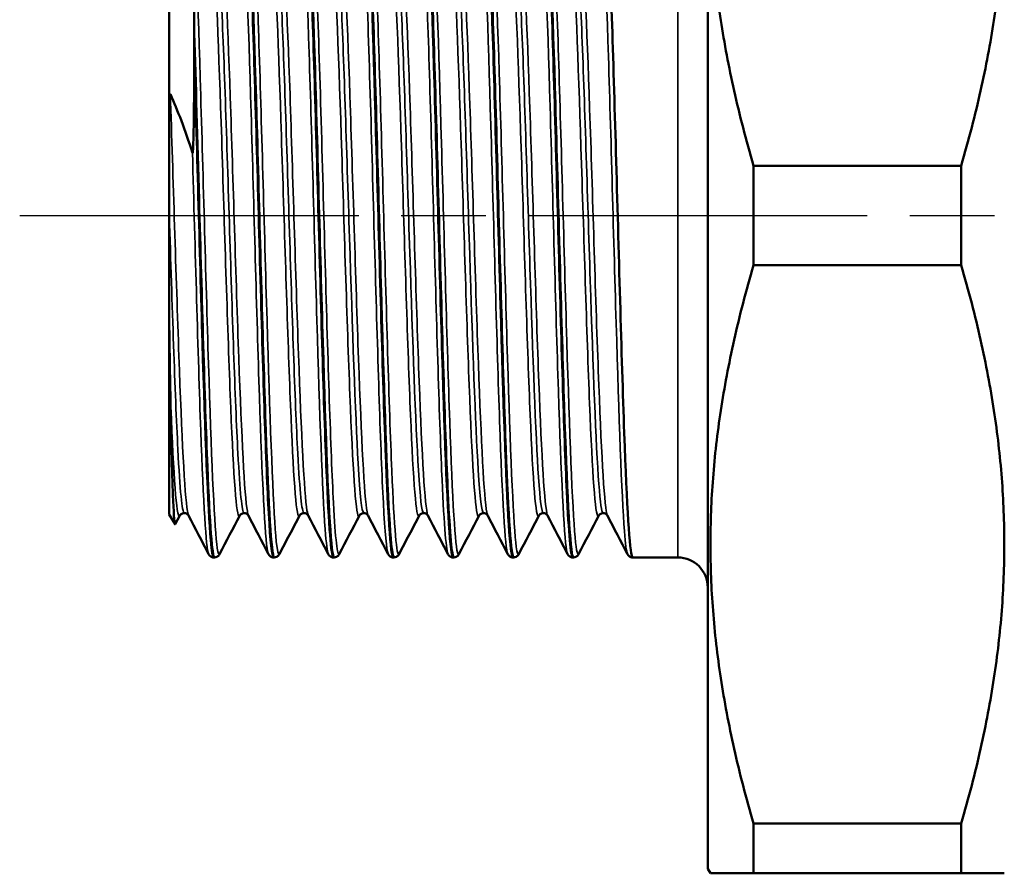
# Model space of a CAD drawing. Header units: millimetres. Extents: x 0 to 698, y -69 to 297.
# Tile 4 of 17: x 56 to 73, y 121 to 136. Entities that reach past the tile are written whole.
import ezdxf

# ---------------------------------------------------------------- set-up
doc = ezdxf.new("R2010")
doc.units = ezdxf.units.MM
doc.linetypes.add('CHAIN', pattern=[0.7087, 0.4724, -0.0591, 0.1181, -0.0591])
for name, color, linetype, lineweight in [('Видимые тонкие (ГОСТ)', 7, 'Continuous', 35), ('Видимый контур (ГОСТ)', 7, 'Continuous', 50), ('Осевая линия (ГОСТ)', 7, 'Continuous', 25)]:
    doc.layers.add(name, color=color, linetype=linetype, lineweight=lineweight)

msp = doc.modelspace()

# ---------------------------------------------------------------- linework, layer by layer
at = {"layer": 'Видимые тонкие (ГОСТ)'}
msp.add_line((67.215, 126.745), (67.215, 138.185), dxfattribs=at)
for points, knots in [([(59.873, 138.118), (59.894, 138.159), (59.915, 138.059), (59.936, 137.814), (59.982, 137.268), (60.028, 136.011), (60.074, 134.471), (60.121, 132.932), (60.167, 131.138), (60.213, 129.701), (60.259, 128.265), (60.305, 127.211), (60.351, 126.898), (60.359, 126.849), (60.366, 126.818), (60.373, 126.806)], [7.800109, 7.800109, 7.800109, 7.800109, 8.191848, 8.191848, 8.191848, 9.063092, 9.063092, 9.063092, 9.933946, 9.933946, 9.933946, 10.804418, 10.804418, 10.804418, 10.941701, 10.941701, 10.941701, 10.941701]), ([(60.057, 138.125), (60.062, 138.116), (60.067, 138.1), (60.072, 138.075), (60.118, 137.836), (60.164, 136.847), (60.21, 135.446), (60.256, 134.05), (60.303, 132.271), (60.349, 130.71), (60.395, 129.15), (60.441, 127.838), (60.487, 127.217), (60.51, 126.901), (60.534, 126.767), (60.557, 126.812)], [14.19104, 14.19104, 14.19104, 14.19104, 14.282484, 14.282484, 14.282484, 15.154264, 15.154264, 15.154264, 16.022625, 16.022625, 16.022625, 16.890664, 16.890664, 16.890664, 17.332633, 17.332633, 17.332633, 17.332633]), ([(60.873, 138.122), (60.884, 138.144), (60.894, 138.129), (60.905, 138.074), (60.951, 137.836), (60.998, 136.847), (61.044, 135.445), (61.09, 134.049), (61.136, 132.269), (61.182, 130.709), (61.228, 129.149), (61.274, 127.837), (61.32, 127.216), (61.338, 126.978), (61.356, 126.843), (61.373, 126.811)], [14.083294, 14.083294, 14.083294, 14.083294, 14.282661, 14.282661, 14.282661, 15.154467, 15.154467, 15.154467, 16.022828, 16.022828, 16.022828, 16.890867, 16.890867, 16.890867, 17.224887, 17.224887, 17.224887, 17.224887]), ([(61.057, 138.125), (61.097, 138.042), (61.137, 137.416), (61.177, 136.39), (61.225, 135.153), (61.273, 133.356), (61.321, 131.659), (61.367, 130.034), (61.413, 128.531), (61.459, 127.66), (61.492, 127.044), (61.525, 126.752), (61.557, 126.81)], [20.474225, 20.474225, 20.474225, 20.474225, 21.226326, 21.226326, 21.226326, 22.1338, 22.1338, 22.1338, 23.002449, 23.002449, 23.002449, 23.615818, 23.615818, 23.615818, 23.615818]), ([(61.873, 138.126), (61.919, 138.213), (61.965, 137.563), (62.01, 136.39), (62.058, 135.152), (62.106, 133.355), (62.155, 131.658), (62.201, 130.034), (62.247, 128.533), (62.293, 127.661), (62.32, 127.153), (62.346, 126.865), (62.373, 126.812)], [20.366479, 20.366479, 20.366479, 20.366479, 21.226528, 21.226528, 21.226528, 22.133995, 22.133995, 22.133995, 23.001852, 23.001852, 23.001852, 23.508072, 23.508072, 23.508072, 23.508072]), ([(62.057, 138.121), (62.09, 138.052), (62.123, 137.62), (62.156, 136.881), (62.203, 135.846), (62.249, 134.227), (62.295, 132.578), (62.342, 130.93), (62.388, 129.282), (62.434, 128.197), (62.475, 127.236), (62.516, 126.732), (62.557, 126.805)], [26.75741, 26.75741, 26.75741, 26.75741, 27.381395, 27.381395, 27.381395, 28.25439, 28.25439, 28.25439, 29.126539, 29.126539, 29.126539, 29.899003, 29.899003, 29.899003, 29.899003]), ([(62.873, 138.124), (62.912, 138.191), (62.951, 137.749), (62.99, 136.883), (63.036, 135.849), (63.082, 134.231), (63.129, 132.581), (63.175, 130.933), (63.221, 129.285), (63.267, 128.199), (63.303, 127.371), (63.338, 126.882), (63.373, 126.808)], [26.649665, 26.649665, 26.649665, 26.649665, 27.380801, 27.380801, 27.380801, 28.253797, 28.253797, 28.253797, 29.125946, 29.125946, 29.125946, 29.791257, 29.791257, 29.791257, 29.791257]), ([(63.057, 138.118), (63.08, 138.074), (63.103, 137.856), (63.126, 137.47), (63.172, 136.699), (63.218, 135.271), (63.264, 133.668), (63.311, 132.067), (63.357, 130.32), (63.403, 129.019), (63.448, 127.718), (63.494, 126.886), (63.54, 126.803), (63.546, 126.792), (63.552, 126.793), (63.557, 126.805)], [33.040596, 33.040596, 33.040596, 33.040596, 33.475805, 33.475805, 33.475805, 34.343604, 34.343604, 34.343604, 35.210797, 35.210797, 35.210797, 36.077417, 36.077417, 36.077417, 36.182188, 36.182188, 36.182188, 36.182188]), ([(63.873, 138.119), (63.902, 138.171), (63.931, 137.952), (63.96, 137.471), (64.006, 136.702), (64.052, 135.274), (64.098, 133.672), (64.144, 132.07), (64.19, 130.324), (64.236, 129.022), (64.282, 127.724), (64.327, 126.892), (64.373, 126.803)], [32.93285, 32.93285, 32.93285, 32.93285, 33.475214, 33.475214, 33.475214, 34.343013, 34.343013, 34.343013, 35.210207, 35.210207, 35.210207, 36.074443, 36.074443, 36.074443, 36.074443]), ([(64.057, 138.12), (64.071, 138.095), (64.085, 138.005), (64.099, 137.847), (64.146, 137.33), (64.192, 136.096), (64.238, 134.567), (64.284, 133.04), (64.33, 131.246), (64.377, 129.795), (64.423, 128.347), (64.469, 127.267), (64.515, 126.922), (64.529, 126.816), (64.543, 126.78), (64.557, 126.809)], [39.323781, 39.323781, 39.323781, 39.323781, 39.589405, 39.589405, 39.589405, 40.460938, 40.460938, 40.460938, 41.330934, 41.330934, 41.330934, 42.199533, 42.199533, 42.199533, 42.465374, 42.465374, 42.465374, 42.465374]), ([(64.873, 138.118), (64.893, 138.157), (64.913, 138.069), (64.933, 137.848), (64.979, 137.332), (65.025, 136.099), (65.071, 134.569), (65.117, 133.043), (65.164, 131.249), (65.21, 129.798), (65.256, 128.349), (65.302, 127.269), (65.348, 126.923), (65.356, 126.86), (65.365, 126.821), (65.373, 126.806)], [39.216035, 39.216035, 39.216035, 39.216035, 39.588856, 39.588856, 39.588856, 40.46039, 40.46039, 40.46039, 41.330387, 41.330387, 41.330387, 42.198986, 42.198986, 42.198986, 42.357628, 42.357628, 42.357628, 42.357628]), ([(65.057, 138.125), (65.063, 138.115), (65.068, 138.094), (65.074, 138.061), (65.12, 137.798), (65.166, 136.792), (65.212, 135.385), (65.258, 133.981), (65.304, 132.204), (65.35, 130.653), (65.397, 129.09), (65.443, 127.785), (65.489, 127.185), (65.512, 126.891), (65.534, 126.768), (65.557, 126.812)], [45.606966, 45.606966, 45.606966, 45.606966, 45.713951, 45.713951, 45.713951, 46.58281, 46.58281, 46.58281, 47.449225, 47.449225, 47.449225, 48.321873, 48.321873, 48.321873, 48.748559, 48.748559, 48.748559, 48.748559]), ([(65.873, 138.122), (65.885, 138.145), (65.896, 138.126), (65.907, 138.062), (65.953, 137.799), (66, 136.794), (66.046, 135.387), (66.092, 133.984), (66.138, 132.207), (66.184, 130.655), (66.23, 129.092), (66.276, 127.787), (66.322, 127.186), (66.339, 126.965), (66.356, 126.841), (66.373, 126.811)], [45.499221, 45.499221, 45.499221, 45.499221, 45.713478, 45.713478, 45.713478, 46.582338, 46.582338, 46.582338, 47.448754, 47.448754, 47.448754, 48.321406, 48.321406, 48.321406, 48.640813, 48.640813, 48.640813, 48.640813]), ([(59.102, 137.814), (59.149, 137.269), (59.195, 136.012), (59.241, 134.472), (59.287, 132.933), (59.333, 131.139), (59.38, 129.702), (59.426, 128.265), (59.472, 127.211), (59.518, 126.899), (59.531, 126.811), (59.544, 126.782), (59.557, 126.809)], [8.19167, 8.19167, 8.19167, 8.19167, 9.062915, 9.062915, 9.062915, 9.933768, 9.933768, 9.933768, 10.80424, 10.80424, 10.80424, 11.049447, 11.049447, 11.049447, 11.049447]), ([(59.392, 137.477), (59.41, 137.443), (59.429, 137.306), (59.448, 137.066), (59.496, 136.459), (59.543, 135.201), (59.591, 133.746), (59.638, 132.291), (59.686, 130.669), (59.734, 129.462), (59.781, 128.256), (59.829, 127.49), (59.876, 127.438), (59.881, 127.433), (59.887, 127.436), (59.892, 127.446)], [7.914698, 7.914698, 7.914698, 7.914698, 8.269511, 8.269511, 8.269511, 9.167217, 9.167217, 9.167217, 10.06451, 10.06451, 10.06451, 10.961398, 10.961398, 10.961398, 11.05629, 11.05629, 11.05629, 11.05629]), ([(59.465, 137.439), (59.502, 137.433), (59.539, 137.025), (59.576, 136.284), (59.624, 135.326), (59.672, 133.83), (59.719, 132.337), (59.767, 130.845), (59.815, 129.387), (59.862, 128.489), (59.897, 127.844), (59.931, 127.497), (59.965, 127.491)], [7.853982, 7.853982, 7.853982, 7.853982, 8.55052, 8.55052, 8.55052, 9.450366, 9.450366, 9.450366, 10.349799, 10.349799, 10.349799, 10.995574, 10.995574, 10.995574, 10.995574]), ([(59.539, 137.478), (59.556, 137.513), (59.574, 137.46), (59.591, 137.313), (59.639, 136.913), (59.687, 135.825), (59.734, 134.441), (59.782, 133.058), (59.829, 131.407), (59.877, 130.082), (59.925, 128.758), (59.972, 127.787), (60.02, 127.517), (60.026, 127.481), (60.033, 127.458), (60.039, 127.447)], [7.793266, 7.793266, 7.793266, 7.793266, 8.12314, 8.12314, 8.12314, 9.020914, 9.020914, 9.020914, 9.918273, 9.918273, 9.918273, 10.815227, 10.815227, 10.815227, 10.934858, 10.934858, 10.934858, 10.934858]), ([(60.392, 137.477), (60.41, 137.444), (60.428, 137.312), (60.447, 137.081), (60.494, 136.486), (60.542, 135.243), (60.589, 133.796), (60.637, 132.35), (60.684, 130.73), (60.732, 129.515), (60.779, 128.301), (60.827, 127.516), (60.874, 127.442), (60.88, 127.433), (60.886, 127.434), (60.892, 127.446)], [14.197883, 14.197883, 14.197883, 14.197883, 14.545099, 14.545099, 14.545099, 15.440108, 15.440108, 15.440108, 16.33477, 16.33477, 16.33477, 17.229092, 17.229092, 17.229092, 17.339476, 17.339476, 17.339476, 17.339476]), ([(60.465, 137.44), (60.503, 137.433), (60.54, 137.016), (60.577, 136.26), (60.625, 135.296), (60.672, 133.802), (60.72, 132.314), (60.768, 130.826), (60.815, 129.376), (60.863, 128.482), (60.897, 127.841), (60.931, 127.497), (60.965, 127.491)], [14.137167, 14.137167, 14.137167, 14.137167, 14.841109, 14.841109, 14.841109, 15.738266, 15.738266, 15.738266, 16.635076, 16.635076, 16.635076, 17.27876, 17.27876, 17.27876, 17.27876]), ([(60.539, 137.478), (60.556, 137.513), (60.573, 137.463), (60.59, 137.322), (60.638, 136.934), (60.685, 135.86), (60.733, 134.486), (60.78, 133.112), (60.828, 131.467), (60.875, 130.137), (60.923, 128.808), (60.97, 127.822), (61.017, 127.531), (61.025, 127.487), (61.032, 127.459), (61.039, 127.447)], [14.076451, 14.076451, 14.076451, 14.076451, 14.399174, 14.399174, 14.399174, 15.294394, 15.294394, 15.294394, 16.189112, 16.189112, 16.189112, 17.083489, 17.083489, 17.083489, 17.218043, 17.218043, 17.218043, 17.218043]), ([(61.392, 137.478), (61.409, 137.447), (61.426, 137.332), (61.443, 137.13), (61.492, 136.553), (61.54, 135.282), (61.589, 133.793), (61.637, 132.328), (61.685, 130.686), (61.734, 129.466), (61.782, 128.248), (61.83, 127.478), (61.878, 127.437), (61.882, 127.433), (61.887, 127.436), (61.892, 127.446)], [20.481068, 20.481068, 20.481068, 20.481068, 20.803179, 20.803179, 20.803179, 21.723876, 21.723876, 21.723876, 22.629959, 22.629959, 22.629959, 23.534891, 23.534891, 23.534891, 23.622661, 23.622661, 23.622661, 23.622661]), ([(61.465, 137.439), (61.504, 137.431), (61.543, 136.973), (61.583, 136.149), (61.631, 135.134), (61.679, 133.59), (61.727, 132.085), (61.776, 130.582), (61.824, 129.152), (61.872, 128.318), (61.903, 127.779), (61.934, 127.497), (61.965, 127.493)], [20.420352, 20.420352, 20.420352, 20.420352, 21.157988, 21.157988, 21.157988, 22.067597, 22.067597, 22.067597, 22.97553, 22.97553, 22.97553, 23.561945, 23.561945, 23.561945, 23.561945]), ([(61.539, 137.478), (61.555, 137.511), (61.571, 137.471), (61.586, 137.353), (61.635, 136.988), (61.685, 135.885), (61.734, 134.461), (61.782, 133.066), (61.83, 131.397), (61.878, 130.062), (61.926, 128.729), (61.974, 127.759), (62.022, 127.506), (62.028, 127.476), (62.033, 127.456), (62.039, 127.446)], [20.359636, 20.359636, 20.359636, 20.359636, 20.657779, 20.657779, 20.657779, 21.58302, 21.58302, 21.58302, 22.489285, 22.489285, 22.489285, 23.394393, 23.394393, 23.394393, 23.501229, 23.501229, 23.501229, 23.501229]), ([(62.392, 137.477), (62.412, 137.44), (62.432, 137.286), (62.452, 137.014), (62.5, 136.371), (62.547, 135.083), (62.595, 133.614), (62.643, 132.147), (62.691, 130.531), (62.738, 129.349), (62.786, 128.167), (62.834, 127.442), (62.881, 127.436), (62.885, 127.435), (62.888, 127.438), (62.892, 127.445)], [26.764254, 26.764254, 26.764254, 26.764254, 27.143933, 27.143933, 27.143933, 28.043723, 28.043723, 28.043723, 28.942605, 28.942605, 28.942605, 29.840616, 29.840616, 29.840616, 29.905846, 29.905846, 29.905846, 29.905846]), ([(62.465, 137.442), (62.507, 137.436), (62.55, 136.893), (62.592, 135.95), (62.64, 134.881), (62.687, 133.322), (62.735, 131.838), (62.783, 130.355), (62.831, 128.977), (62.879, 128.204), (62.908, 127.737), (62.936, 127.496), (62.965, 127.494)], [26.703538, 26.703538, 26.703538, 26.703538, 27.498905, 27.498905, 27.498905, 28.400608, 28.400608, 28.400608, 29.301412, 29.301412, 29.301412, 29.84513, 29.84513, 29.84513, 29.84513]), ([(62.539, 137.477), (62.558, 137.515), (62.577, 137.448), (62.596, 137.269), (62.644, 136.822), (62.692, 135.691), (62.74, 134.285), (62.787, 132.88), (62.835, 131.229), (62.883, 129.928), (62.93, 128.628), (62.978, 127.704), (63.026, 127.488), (63.03, 127.468), (63.034, 127.454), (63.039, 127.446)], [26.642821, 26.642821, 26.642821, 26.642821, 27.004076, 27.004076, 27.004076, 27.904011, 27.904011, 27.904011, 28.803031, 28.803031, 28.803031, 29.701175, 29.701175, 29.701175, 29.784414, 29.784414, 29.784414, 29.784414]), ([(63.392, 137.477), (63.412, 137.44), (63.432, 137.288), (63.452, 137.019), (63.499, 136.383), (63.546, 135.11), (63.594, 133.653), (63.641, 132.198), (63.689, 130.589), (63.736, 129.401), (63.783, 128.214), (63.831, 127.471), (63.878, 127.437), (63.883, 127.434), (63.887, 127.437), (63.892, 127.446)], [33.047439, 33.047439, 33.047439, 33.047439, 33.424723, 33.424723, 33.424723, 34.318953, 34.318953, 34.318953, 35.212538, 35.212538, 35.212538, 36.105515, 36.105515, 36.105515, 36.189032, 36.189032, 36.189032, 36.189032]), ([(63.465, 137.442), (63.508, 137.437), (63.551, 136.876), (63.594, 135.91), (63.641, 134.836), (63.689, 133.284), (63.736, 131.809), (63.784, 130.336), (63.831, 128.971), (63.879, 128.203), (63.908, 127.737), (63.936, 127.497), (63.965, 127.495)], [32.986723, 32.986723, 32.986723, 32.986723, 33.793313, 33.793313, 33.793313, 34.689534, 34.689534, 34.689534, 35.585123, 35.585123, 35.585123, 36.128316, 36.128316, 36.128316, 36.128316]), ([(63.539, 137.477), (63.558, 137.515), (63.577, 137.449), (63.596, 137.271), (63.644, 136.829), (63.691, 135.712), (63.738, 134.318), (63.786, 132.926), (63.833, 131.285), (63.881, 129.982), (63.928, 128.68), (63.975, 127.742), (64.023, 127.501), (64.028, 127.474), (64.034, 127.456), (64.039, 127.446)], [32.926007, 32.926007, 32.926007, 32.926007, 33.285754, 33.285754, 33.285754, 34.180087, 34.180087, 34.180087, 35.07377, 35.07377, 35.07377, 35.966839, 35.966839, 35.966839, 36.067599, 36.067599, 36.067599, 36.067599]), ([(64.392, 137.477), (64.412, 137.439), (64.432, 137.281), (64.453, 137.002), (64.5, 136.353), (64.548, 135.063), (64.596, 133.597), (64.643, 132.133), (64.691, 130.523), (64.738, 129.345), (64.786, 128.168), (64.833, 127.446), (64.881, 127.436), (64.884, 127.435), (64.888, 127.438), (64.892, 127.445)], [39.330624, 39.330624, 39.330624, 39.330624, 39.715909, 39.715909, 39.715909, 40.613709, 40.613709, 40.613709, 41.509903, 41.509903, 41.509903, 42.40464, 42.40464, 42.40464, 42.472217, 42.472217, 42.472217, 42.472217]), ([(64.465, 137.443), (64.51, 137.439), (64.555, 136.813), (64.6, 135.756), (64.648, 134.636), (64.696, 133.056), (64.743, 131.587), (64.791, 130.121), (64.839, 128.795), (64.886, 128.086), (64.913, 127.694), (64.939, 127.495), (64.965, 127.494)], [39.269908, 39.269908, 39.269908, 39.269908, 40.118552, 40.118552, 40.118552, 41.017882, 41.017882, 41.017882, 41.915666, 41.915666, 41.915666, 42.411501, 42.411501, 42.411501, 42.411501]), ([(64.539, 137.477), (64.558, 137.516), (64.578, 137.445), (64.598, 137.256), (64.645, 136.799), (64.693, 135.663), (64.741, 134.256), (64.788, 132.852), (64.836, 131.207), (64.883, 129.912), (64.931, 128.62), (64.978, 127.702), (65.026, 127.487), (65.03, 127.467), (65.034, 127.454), (65.039, 127.446)], [39.209192, 39.209192, 39.209192, 39.209192, 39.578512, 39.578512, 39.578512, 40.476572, 40.476572, 40.476572, 41.373001, 41.373001, 41.373001, 42.267951, 42.267951, 42.267951, 42.350785, 42.350785, 42.350785, 42.350785]), ([(65.392, 137.477), (65.412, 137.439), (65.433, 137.278), (65.453, 136.997), (65.501, 136.346), (65.548, 135.061), (65.596, 133.601), (65.644, 132.124), (65.692, 130.499), (65.74, 129.317), (65.787, 128.145), (65.835, 127.433), (65.882, 127.436), (65.885, 127.436), (65.888, 127.439), (65.892, 127.445)], [45.61381, 45.61381, 45.61381, 45.61381, 46.001657, 46.001657, 46.001657, 46.896047, 46.896047, 46.896047, 47.800141, 47.800141, 47.800141, 48.696697, 48.696697, 48.696697, 48.755402, 48.755402, 48.755402, 48.755402]), ([(65.465, 137.443), (65.513, 137.443), (65.56, 136.737), (65.608, 135.577), (65.655, 134.417), (65.703, 132.828), (65.75, 131.378), (65.798, 129.917), (65.846, 128.628), (65.894, 127.978), (65.918, 127.656), (65.941, 127.494), (65.965, 127.494)], [45.553093, 45.553093, 45.553093, 45.553093, 46.448558, 46.448558, 46.448558, 47.343937, 47.343937, 47.343937, 48.246265, 48.246265, 48.246265, 48.694686, 48.694686, 48.694686, 48.694686]), ([(65.539, 137.477), (65.559, 137.516), (65.579, 137.442), (65.598, 137.248), (65.646, 136.785), (65.693, 135.649), (65.741, 134.247), (65.789, 132.827), (65.837, 131.164), (65.885, 129.865), (65.933, 128.577), (65.98, 127.673), (66.028, 127.478), (66.032, 127.463), (66.035, 127.452), (66.039, 127.445)], [45.492377, 45.492377, 45.492377, 45.492377, 45.866952, 45.866952, 45.866952, 46.761753, 46.761753, 46.761753, 47.667181, 47.667181, 47.667181, 48.564691, 48.564691, 48.564691, 48.63397, 48.63397, 48.63397, 48.63397]), ([(58.733, 134.49), (58.78, 133.108), (58.828, 131.45), (58.876, 130.115), (58.924, 128.781), (58.971, 127.798), (59.019, 127.521), (59.026, 127.483), (59.032, 127.458), (59.039, 127.447)], [2.727235, 2.727235, 2.727235, 2.727235, 3.627703, 3.627703, 3.627703, 4.527698, 4.527698, 4.527698, 4.651673, 4.651673, 4.651673, 4.651673]), ([(59.102, 133.513), (59.149, 131.89), (59.195, 130.141), (59.241, 128.865), (59.285, 127.655), (59.329, 126.892), (59.373, 126.804)], [2.95569, 2.95569, 2.95569, 2.95569, 3.829462, 3.829462, 3.829462, 4.658516, 4.658516, 4.658516, 4.658516]), ([(58.715, 132.462), (58.763, 130.964), (58.811, 129.482), (58.859, 128.555), (58.894, 127.869), (58.93, 127.497), (58.965, 127.491)], [3.142234, 3.142234, 3.142234, 3.142234, 4.04476, 4.04476, 4.04476, 4.712389, 4.712389, 4.712389, 4.712389]), ([(58.733, 129.49), (58.78, 128.274), (58.828, 127.497), (58.876, 127.439), (58.881, 127.433), (58.886, 127.435), (58.892, 127.446)], [3.7744401, 3.7744401, 3.7744401, 3.7744401, 4.6743588, 4.6743588, 4.6743588, 4.7731051, 4.7731051, 4.7731051, 4.7731051])]:
    msp.add_open_spline(points, degree=3, knots=knots, dxfattribs=at)
at = {"layer": 'Видимый контур (ГОСТ)'}
for p, q in [((67.715, 143.388), (67.715, 121.542)), ((58.715, 137.464), (58.715, 134.265)), ((59.131, 135.163), (59.131, 135.513)), ((58.715, 132.462), (58.715, 134.265)), ((68.481, 131.634), (68.481, 133.296)), ((68.481, 133.296), (71.949, 133.296)), ((71.949, 133.296), (71.949, 131.634)), ((58.715, 130.658), (58.715, 132.462)), ((68.481, 131.634), (71.949, 131.634)), ((58.715, 130.658), (58.715, 127.465)), ((58.715, 127.465), (58.811, 127.3)), ((58.892, 127.445), (58.816, 127.3)), ((59.471, 126.745), (59.46, 126.745)), ((60.471, 126.745), (60.46, 126.745)), ((61.471, 126.745), (61.46, 126.745)), ((62.471, 126.745), (62.46, 126.745)), ((63.471, 126.745), (63.46, 126.745)), ((64.471, 126.745), (64.46, 126.745)), ((65.471, 126.745), (65.46, 126.745)), ((67.215, 126.745), (66.46, 126.745)), ((68.481, 121.465), (68.481, 122.296)), ((68.481, 122.296), (71.949, 122.296)), ((71.949, 122.296), (71.949, 121.465)), ((67.715, 121.542), (67.76, 121.465)), ((68.481, 121.465), (67.76, 121.465)), ((68.481, 121.465), (71.949, 121.465)), ((72.671, 121.465), (71.949, 121.465))]:
    msp.add_line(p, q, dxfattribs=at)
msp.add_arc((67.215, 126.245), 0.5, 0, 90, dxfattribs=at)
for points in [[(68.481, 142.634), (67.112, 137.965), (68.481, 133.296)], [(71.949, 133.296), (73.319, 137.965), (71.949, 142.634)], [(68.481, 131.634), (67.112, 126.965), (68.481, 122.296)], [(71.949, 122.296), (73.319, 126.965), (71.949, 131.634)]]:
    msp.add_rational_spline(points, [1.00000128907, 1.11363779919, 1.00000128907], degree=2, dxfattribs=at)
for points, knots in [([(59.959, 138.185), (59.961, 138.185), (59.962, 138.184), (59.963, 138.183), (60.009, 138.147), (60.055, 137.349), (60.101, 136.059), (60.148, 134.771), (60.194, 133.015), (60.24, 131.387), (60.286, 129.761), (60.332, 128.292), (60.378, 127.48), (60.405, 127.001), (60.432, 126.755), (60.46, 126.753)], [7.852312, 7.852312, 7.852312, 7.852312, 7.875776, 7.875776, 7.875776, 8.745238, 8.745238, 8.745238, 9.614308, 9.614308, 9.614308, 10.482995, 10.482995, 10.482995, 10.995574, 10.995574, 10.995574, 10.995574]), ([(60.471, 126.746), (60.467, 126.745), (60.462, 126.751), (60.458, 126.763), (60.412, 126.896), (60.366, 127.782), (60.32, 129.121), (60.274, 130.458), (60.228, 132.225), (60.183, 133.826), (60.136, 135.446), (60.09, 136.867), (60.043, 137.601), (60.019, 137.983), (59.995, 138.176), (59.971, 138.176)], [-17.28043, -17.28043, -17.28043, -17.28043, -17.198129, -17.198129, -17.198129, -16.332333, -16.332333, -16.332333, -15.467701, -15.467701, -15.467701, -14.592855, -14.592855, -14.592855, -14.137167, -14.137167, -14.137167, -14.137167]), ([(60.959, 138.181), (60.996, 138.177), (61.032, 137.724), (61.068, 136.899), (61.114, 135.855), (61.16, 134.233), (61.206, 132.582), (61.252, 130.93), (61.298, 129.278), (61.344, 128.183), (61.383, 127.267), (61.421, 126.754), (61.46, 126.747)], [14.135497, 14.135497, 14.135497, 14.135497, 14.820982, 14.820982, 14.820982, 15.687549, 15.687549, 15.687549, 16.553793, 16.553793, 16.553793, 17.27876, 17.27876, 17.27876, 17.27876]), ([(61.471, 126.75), (61.459, 126.747), (61.446, 126.796), (61.434, 126.899), (61.386, 127.297), (61.338, 128.496), (61.29, 130.06), (61.243, 131.575), (61.197, 133.401), (61.151, 134.911), (61.104, 136.416), (61.058, 137.579), (61.011, 137.999), (60.998, 138.122), (60.984, 138.181), (60.971, 138.179)], [-23.563615, -23.563615, -23.563615, -23.563615, -23.329149, -23.329149, -23.329149, -22.424998, -22.424998, -22.424998, -21.549329, -21.549329, -21.549329, -20.675661, -20.675661, -20.675661, -20.420352, -20.420352, -20.420352, -20.420352]), ([(61.959, 138.177), (61.984, 138.177), (62.008, 137.981), (62.033, 137.59), (62.079, 136.858), (62.125, 135.458), (62.17, 133.859), (62.218, 132.211), (62.265, 130.384), (62.312, 129.026), (62.359, 127.691), (62.405, 126.834), (62.452, 126.752), (62.454, 126.747), (62.457, 126.745), (62.46, 126.745)], [20.418682, 20.418682, 20.418682, 20.418682, 20.880448, 20.880448, 20.880448, 21.744924, 21.744924, 21.744924, 22.636192, 22.636192, 22.636192, 23.512465, 23.512465, 23.512465, 23.561945, 23.561945, 23.561945, 23.561945]), ([(62.471, 126.753), (62.447, 126.752), (62.423, 126.938), (62.399, 127.31), (62.353, 128.029), (62.307, 129.427), (62.261, 131.03), (62.215, 132.633), (62.169, 134.411), (62.123, 135.763), (62.077, 137.114), (62.031, 138.016), (61.985, 138.162), (61.98, 138.177), (61.976, 138.184), (61.971, 138.184)], [-29.8468, -29.8468, -29.8468, -29.8468, -29.396696, -29.396696, -29.396696, -28.527826, -28.527826, -28.527826, -27.659706, -27.659706, -27.659706, -26.7923, -26.7923, -26.7923, -26.703538, -26.703538, -26.703538, -26.703538]), ([(62.959, 138.178), (62.976, 138.181), (62.992, 138.097), (63.008, 137.923), (63.054, 137.425), (63.1, 136.201), (63.147, 134.668), (63.193, 133.136), (63.239, 131.324), (63.285, 129.848), (63.331, 128.373), (63.377, 127.261), (63.424, 126.89), (63.436, 126.794), (63.448, 126.748), (63.46, 126.75)], [26.701868, 26.701868, 26.701868, 26.701868, 27.007523, 27.007523, 27.007523, 27.878961, 27.878961, 27.878961, 28.749542, 28.749542, 28.749542, 29.619299, 29.619299, 29.619299, 29.84513, 29.84513, 29.84513, 29.84513]), ([(63.471, 126.75), (63.438, 126.754), (63.405, 127.128), (63.371, 127.828), (63.325, 128.805), (63.278, 130.4), (63.232, 132.064), (63.186, 133.727), (63.139, 135.428), (63.093, 136.584), (63.052, 137.598), (63.012, 138.177), (62.971, 138.183)], [-36.129986, -36.129986, -36.129986, -36.129986, -35.502707, -35.502707, -35.502707, -34.627606, -34.627606, -34.627606, -33.753504, -33.753504, -33.753504, -32.986723, -32.986723, -32.986723, -32.986723]), ([(63.959, 138.183), (63.965, 138.184), (63.971, 138.175), (63.976, 138.154), (64.022, 137.982), (64.068, 137.06), (64.114, 135.697), (64.16, 134.336), (64.206, 132.56), (64.252, 130.967), (64.298, 129.375), (64.344, 127.995), (64.389, 127.292), (64.413, 126.933), (64.436, 126.753), (64.46, 126.753)], [32.985053, 32.985053, 32.985053, 32.985053, 33.09079, 33.09079, 33.09079, 33.95695, 33.95695, 33.95695, 34.822492, 34.822492, 34.822492, 35.687449, 35.687449, 35.687449, 36.128316, 36.128316, 36.128316, 36.128316]), ([(64.471, 126.745), (64.428, 126.746), (64.384, 127.417), (64.34, 128.563), (64.294, 129.769), (64.248, 131.481), (64.203, 133.12), (64.157, 134.759), (64.111, 136.297), (64.065, 137.216), (64.034, 137.843), (64.002, 138.174), (63.971, 138.179)], [-42.413171, -42.413171, -42.413171, -42.413171, -41.591471, -41.591471, -41.591471, -40.72589, -40.72589, -40.72589, -39.860607, -39.860607, -39.860607, -39.269908, -39.269908, -39.269908, -39.269908]), ([(64.959, 138.184), (65, 138.18), (65.042, 137.588), (65.083, 136.553), (65.129, 135.395), (65.175, 133.703), (65.221, 132.051), (65.267, 130.401), (65.313, 128.822), (65.359, 127.846), (65.393, 127.136), (65.426, 126.756), (65.46, 126.75)], [39.268238, 39.268238, 39.268238, 39.268238, 40.044393, 40.044393, 40.044393, 40.913182, 40.913182, 40.913182, 41.780513, 41.780513, 41.780513, 42.411501, 42.411501, 42.411501, 42.411501]), ([(65.471, 126.748), (65.462, 126.746), (65.453, 126.771), (65.444, 126.824), (65.398, 127.099), (65.352, 128.122), (65.306, 129.545), (65.26, 130.968), (65.214, 132.766), (65.168, 134.33), (65.122, 135.894), (65.076, 137.196), (65.03, 137.796), (65.01, 138.052), (64.991, 138.178), (64.971, 138.177)], [-48.696356, -48.696356, -48.696356, -48.696356, -48.527829, -48.527829, -48.527829, -47.659566, -47.659566, -47.659566, -46.791669, -46.791669, -46.791669, -45.924128, -45.924128, -45.924128, -45.553093, -45.553093, -45.553093, -45.553093]), ([(65.959, 138.178), (65.99, 138.176), (66.02, 137.864), (66.051, 137.268), (66.097, 136.372), (66.143, 134.849), (66.189, 133.213), (66.235, 131.56), (66.281, 129.821), (66.328, 128.593), (66.372, 127.432), (66.416, 126.748), (66.46, 126.745)], [45.551423, 45.551423, 45.551423, 45.551423, 46.127016, 46.127016, 46.127016, 46.992729, 46.992729, 46.992729, 47.867303, 47.867303, 47.867303, 48.694686, 48.694686, 48.694686, 48.694686]), ([(59.102, 137.814), (59.112, 137.621), (59.118, 137.325), (59.128, 136.545), (59.131, 136.061), (59.131, 135.513)], [-0.3833057, -0.3833057, -0.3833057, -0.3833057, -0.1946148, -0.1946148, 0, 0, 0, 0]), ([(59.471, 126.747), (59.431, 126.751), (59.392, 127.298), (59.352, 128.268), (59.306, 129.396), (59.26, 131.074), (59.213, 132.732), (59.186, 133.713), (59.159, 134.682), (59.131, 135.513)], [-10.997244, -10.997244, -10.997244, -10.997244, -10.248458, -10.248458, -10.248458, -9.378084, -9.378084, -9.378084, -8.862736, -8.862736, -8.862736, -8.862736]), ([(59.131, 135.163), (59.131, 134.682), (59.129, 134.238), (59.119, 133.73), (59.115, 133.608), (59.11, 133.54), (59.109, 133.527), (59.107, 133.517), (59.107, 133.514), (59.106, 133.512), (59.106, 133.511), (59.105, 133.511), (59.105, 133.51), (59.105, 133.51), (59.105, 133.51), (59.104, 133.51), (59.104, 133.51), (59.104, 133.51), (59.103, 133.51), (59.103, 133.511), (59.103, 133.512), (59.102, 133.513)], [-0.05240476, -0.05240476, -0.05240476, -0.05240476, -0.01919138, -0.01919138, -0.00428778, -0.00428778, -0.00175411, -0.00175411, -0.00110858, -0.00110858, -0.00086086, -0.00086086, -0.00072755, -0.00072755, -0.00062351, -0.00062351, -0.00051038, -0.00051038, -0.00034064, -0.00034064, 0, 0, 0, 0]), ([(59.131, 135.163), (59.178, 133.697), (59.224, 131.883), (59.27, 130.339), (59.316, 128.797), (59.363, 127.553), (59.409, 127.033), (59.426, 126.842), (59.443, 126.75), (59.46, 126.752)], [2.650282, 2.650282, 2.650282, 2.650282, 3.52228, 3.52228, 3.52228, 4.393833, 4.393833, 4.393833, 4.712389, 4.712389, 4.712389, 4.712389]), ([(58.733, 134.49), (58.732, 134.49), (58.732, 134.491), (58.731, 134.491), (58.731, 134.491), (58.731, 134.491), (58.731, 134.491), (58.73, 134.491), (58.73, 134.491), (58.73, 134.49), (58.73, 134.49), (58.729, 134.488), (58.729, 134.487), (58.728, 134.484), (58.727, 134.48), (58.724, 134.458), (58.722, 134.431), (58.719, 134.366), (58.717, 134.32), (58.715, 134.265)], [-0.28373415, -0.28373415, -0.28373415, -0.28373415, -0.28108413, -0.28108413, -0.2797708, -0.2797708, -0.27878951, -0.27878951, -0.27775474, -0.27775474, -0.27625669, -0.27625669, -0.273612, -0.273612, -0.2649546, -0.2649546, -0.23507497, -0.23507497, -0.19695878, -0.19695878, -0.19695878, -0.19695878]), ([(59.102, 133.513), (59.042, 133.701), (58.98, 133.88), (58.857, 134.206), (58.796, 134.354), (58.733, 134.49)], [-0.1428656, -0.1428656, -0.1428656, -0.1428656, -0.0698732, -0.0698732, 0, 0, 0, 0]), ([(58.733, 129.49), (58.74, 129.126), (58.747, 128.796), (58.762, 128.221), (58.769, 127.978), (58.788, 127.503), (58.798, 127.339), (58.811, 127.297), (58.814, 127.296), (58.816, 127.3)], [-2.3740729, -2.3740729, -2.3740729, -2.3740729, -2.240883, -2.240883, -2.1066994, -2.1066994, -1.90575, -1.90575, -1.8629669, -1.8629669, -1.8629669, -1.8629669]), ([(58.965, 127.486), (58.946, 127.486), (58.927, 127.479), (58.906, 127.464), (58.9, 127.458), (58.894, 127.449), (58.892, 127.446), (58.892, 127.445)], [0, 0, 0, 0, 0.01210395, 0.01210395, 0.02253503, 0.02253503, 0.03206239, 0.03206239, 0.03206239, 0.03206239]), ([(59.039, 127.445), (59.037, 127.447), (59.035, 127.453), (59.02, 127.467), (59.013, 127.473), (58.992, 127.483), (58.979, 127.486), (58.965, 127.486)], [0, 0, 0, 0, 0.01549773, 0.01549773, 0.0236357, 0.0236357, 0.03207618, 0.03207618, 0.03207618, 0.03207618]), ([(59.965, 127.486), (59.946, 127.486), (59.927, 127.479), (59.906, 127.464), (59.9, 127.458), (59.894, 127.449), (59.892, 127.446), (59.892, 127.445)], [0, 0, 0, 0, 0.01210395, 0.01210395, 0.02253503, 0.02253503, 0.03206239, 0.03206239, 0.03206239, 0.03206239]), ([(60.039, 127.445), (60.037, 127.447), (60.035, 127.453), (60.02, 127.467), (60.013, 127.473), (59.992, 127.483), (59.979, 127.486), (59.965, 127.486)], [0, 0, 0, 0, 0.01549773, 0.01549773, 0.0236357, 0.0236357, 0.03207618, 0.03207618, 0.03207618, 0.03207618]), ([(60.965, 127.486), (60.946, 127.486), (60.927, 127.479), (60.906, 127.464), (60.9, 127.458), (60.894, 127.449), (60.892, 127.446), (60.892, 127.445)], [0, 0, 0, 0, 0.01210395, 0.01210395, 0.02253503, 0.02253503, 0.03206239, 0.03206239, 0.03206239, 0.03206239]), ([(61.039, 127.445), (61.037, 127.447), (61.035, 127.453), (61.02, 127.467), (61.013, 127.473), (60.992, 127.483), (60.979, 127.486), (60.965, 127.486)], [0, 0, 0, 0, 0.01549773, 0.01549773, 0.0236357, 0.0236357, 0.03207618, 0.03207618, 0.03207618, 0.03207618]), ([(61.965, 127.486), (61.946, 127.486), (61.927, 127.479), (61.906, 127.464), (61.9, 127.458), (61.894, 127.449), (61.892, 127.446), (61.892, 127.445)], [0, 0, 0, 0, 0.01210395, 0.01210395, 0.02253503, 0.02253503, 0.03206239, 0.03206239, 0.03206239, 0.03206239]), ([(62.039, 127.445), (62.037, 127.447), (62.035, 127.453), (62.02, 127.467), (62.013, 127.473), (61.992, 127.483), (61.979, 127.486), (61.965, 127.486)], [0, 0, 0, 0, 0.01549773, 0.01549773, 0.0236357, 0.0236357, 0.03207618, 0.03207618, 0.03207618, 0.03207618]), ([(62.965, 127.486), (62.946, 127.486), (62.927, 127.479), (62.906, 127.464), (62.9, 127.458), (62.894, 127.449), (62.892, 127.446), (62.892, 127.445)], [0, 0, 0, 0, 0.01210395, 0.01210395, 0.02253503, 0.02253503, 0.03206239, 0.03206239, 0.03206239, 0.03206239]), ([(63.039, 127.445), (63.037, 127.447), (63.035, 127.453), (63.02, 127.467), (63.013, 127.473), (62.992, 127.483), (62.979, 127.486), (62.965, 127.486)], [0, 0, 0, 0, 0.01549773, 0.01549773, 0.0236357, 0.0236357, 0.03207618, 0.03207618, 0.03207618, 0.03207618]), ([(63.965, 127.486), (63.946, 127.486), (63.927, 127.479), (63.906, 127.464), (63.9, 127.458), (63.894, 127.449), (63.892, 127.446), (63.892, 127.445)], [0, 0, 0, 0, 0.01210395, 0.01210395, 0.02253503, 0.02253503, 0.03206239, 0.03206239, 0.03206239, 0.03206239]), ([(64.039, 127.445), (64.037, 127.447), (64.035, 127.453), (64.02, 127.467), (64.013, 127.473), (63.992, 127.483), (63.979, 127.486), (63.965, 127.486)], [0, 0, 0, 0, 0.01549773, 0.01549773, 0.0236357, 0.0236357, 0.03207618, 0.03207618, 0.03207618, 0.03207618]), ([(64.965, 127.486), (64.946, 127.486), (64.927, 127.479), (64.906, 127.464), (64.9, 127.458), (64.894, 127.449), (64.892, 127.446), (64.892, 127.445)], [0, 0, 0, 0, 0.01210395, 0.01210395, 0.02253503, 0.02253503, 0.03206239, 0.03206239, 0.03206239, 0.03206239]), ([(65.039, 127.445), (65.037, 127.447), (65.035, 127.453), (65.02, 127.467), (65.013, 127.473), (64.992, 127.483), (64.979, 127.486), (64.965, 127.486)], [0, 0, 0, 0, 0.01549773, 0.01549773, 0.0236357, 0.0236357, 0.03207618, 0.03207618, 0.03207618, 0.03207618]), ([(65.965, 127.486), (65.946, 127.486), (65.927, 127.479), (65.906, 127.464), (65.9, 127.458), (65.894, 127.449), (65.892, 127.446), (65.892, 127.445)], [0, 0, 0, 0, 0.01210395, 0.01210395, 0.02253503, 0.02253503, 0.03206239, 0.03206239, 0.03206239, 0.03206239]), ([(66.039, 127.445), (66.037, 127.447), (66.035, 127.453), (66.02, 127.467), (66.013, 127.473), (65.992, 127.483), (65.979, 127.486), (65.965, 127.486)], [0, 0, 0, 0, 0.01549773, 0.01549773, 0.0236357, 0.0236357, 0.03207618, 0.03207618, 0.03207618, 0.03207618]), ([(59.459, 126.745), (59.439, 126.746), (59.421, 126.754), (59.397, 126.771), (59.389, 126.779), (59.379, 126.793), (59.376, 126.798), (59.373, 126.803)], [0, 0, 0, 0, 0.01151021, 0.01151021, 0.02231143, 0.02231143, 0.03169013, 0.03169013, 0.03169013, 0.03169013]), ([(59.557, 126.803), (59.553, 126.795), (59.547, 126.785), (59.529, 126.768), (59.521, 126.761), (59.499, 126.75), (59.486, 126.746), (59.471, 126.745)], [0, 0, 0, 0, 0.01541181, 0.01541181, 0.02341952, 0.02341952, 0.03170678, 0.03170678, 0.03170678, 0.03170678]), ([(60.459, 126.745), (60.439, 126.746), (60.421, 126.754), (60.397, 126.771), (60.389, 126.779), (60.379, 126.793), (60.376, 126.798), (60.373, 126.803)], [0, 0, 0, 0, 0.01151021, 0.01151021, 0.02231143, 0.02231143, 0.03169013, 0.03169013, 0.03169013, 0.03169013]), ([(60.557, 126.803), (60.553, 126.795), (60.547, 126.785), (60.529, 126.768), (60.521, 126.761), (60.499, 126.75), (60.486, 126.746), (60.471, 126.745)], [0, 0, 0, 0, 0.01541181, 0.01541181, 0.02341952, 0.02341952, 0.03170678, 0.03170678, 0.03170678, 0.03170678]), ([(61.459, 126.745), (61.439, 126.746), (61.421, 126.754), (61.397, 126.771), (61.389, 126.779), (61.379, 126.793), (61.376, 126.798), (61.373, 126.803)], [0, 0, 0, 0, 0.01151021, 0.01151021, 0.02231143, 0.02231143, 0.03169013, 0.03169013, 0.03169013, 0.03169013]), ([(61.557, 126.803), (61.553, 126.795), (61.547, 126.785), (61.529, 126.768), (61.521, 126.761), (61.499, 126.75), (61.486, 126.746), (61.471, 126.745)], [0, 0, 0, 0, 0.01541181, 0.01541181, 0.02341952, 0.02341952, 0.03170678, 0.03170678, 0.03170678, 0.03170678]), ([(62.459, 126.745), (62.439, 126.746), (62.421, 126.754), (62.397, 126.771), (62.389, 126.779), (62.379, 126.793), (62.376, 126.798), (62.373, 126.803)], [0, 0, 0, 0, 0.01151021, 0.01151021, 0.02231143, 0.02231143, 0.03169013, 0.03169013, 0.03169013, 0.03169013]), ([(62.557, 126.803), (62.553, 126.795), (62.547, 126.785), (62.529, 126.768), (62.521, 126.761), (62.499, 126.75), (62.486, 126.746), (62.471, 126.745)], [0, 0, 0, 0, 0.01541181, 0.01541181, 0.02341952, 0.02341952, 0.03170678, 0.03170678, 0.03170678, 0.03170678]), ([(63.459, 126.745), (63.439, 126.746), (63.421, 126.754), (63.397, 126.771), (63.389, 126.779), (63.379, 126.793), (63.376, 126.798), (63.373, 126.803)], [0, 0, 0, 0, 0.01151021, 0.01151021, 0.02231143, 0.02231143, 0.03169013, 0.03169013, 0.03169013, 0.03169013]), ([(63.557, 126.803), (63.553, 126.795), (63.547, 126.785), (63.529, 126.768), (63.521, 126.761), (63.499, 126.75), (63.486, 126.746), (63.471, 126.745)], [0, 0, 0, 0, 0.01541181, 0.01541181, 0.02341952, 0.02341952, 0.03170678, 0.03170678, 0.03170678, 0.03170678]), ([(64.459, 126.745), (64.439, 126.746), (64.421, 126.754), (64.397, 126.771), (64.389, 126.779), (64.379, 126.793), (64.376, 126.798), (64.373, 126.803)], [0, 0, 0, 0, 0.01151021, 0.01151021, 0.02231143, 0.02231143, 0.03169013, 0.03169013, 0.03169013, 0.03169013]), ([(64.557, 126.803), (64.553, 126.795), (64.547, 126.785), (64.529, 126.768), (64.521, 126.761), (64.499, 126.75), (64.486, 126.746), (64.471, 126.745)], [0, 0, 0, 0, 0.01541181, 0.01541181, 0.02341952, 0.02341952, 0.03170678, 0.03170678, 0.03170678, 0.03170678]), ([(65.459, 126.745), (65.439, 126.746), (65.421, 126.754), (65.397, 126.771), (65.389, 126.779), (65.379, 126.793), (65.376, 126.798), (65.373, 126.803)], [0, 0, 0, 0, 0.01151021, 0.01151021, 0.02231143, 0.02231143, 0.03169013, 0.03169013, 0.03169013, 0.03169013]), ([(65.557, 126.803), (65.553, 126.795), (65.547, 126.785), (65.529, 126.768), (65.521, 126.761), (65.499, 126.75), (65.486, 126.746), (65.471, 126.745)], [0, 0, 0, 0, 0.01541181, 0.01541181, 0.02341952, 0.02341952, 0.03170678, 0.03170678, 0.03170678, 0.03170678]), ([(66.459, 126.745), (66.439, 126.746), (66.421, 126.754), (66.397, 126.771), (66.389, 126.779), (66.379, 126.793), (66.376, 126.798), (66.373, 126.803)], [0, 0, 0, 0, 0.01151021, 0.01151021, 0.02231143, 0.02231143, 0.03169013, 0.03169013, 0.03169013, 0.03169013])]:
    msp.add_open_spline(points, degree=3, knots=knots, dxfattribs=at)
for points in [[(58.715, 130.658), (58.72, 130.245), (58.725, 129.854), (58.733, 129.49)], [(59.373, 126.803), (59.262, 127.017), (59.15, 127.231), (59.039, 127.445)], [(59.892, 127.445), (59.78, 127.231), (59.669, 127.017), (59.557, 126.803)], [(60.373, 126.803), (60.262, 127.017), (60.15, 127.231), (60.039, 127.445)], [(60.892, 127.445), (60.78, 127.231), (60.669, 127.017), (60.557, 126.803)], [(61.373, 126.803), (61.262, 127.017), (61.15, 127.231), (61.039, 127.445)], [(61.892, 127.445), (61.78, 127.231), (61.669, 127.017), (61.557, 126.803)], [(62.373, 126.803), (62.262, 127.017), (62.15, 127.231), (62.039, 127.445)], [(62.892, 127.445), (62.78, 127.231), (62.669, 127.017), (62.557, 126.803)], [(63.373, 126.803), (63.262, 127.017), (63.15, 127.231), (63.039, 127.445)], [(63.892, 127.445), (63.78, 127.231), (63.669, 127.017), (63.557, 126.803)], [(64.373, 126.803), (64.262, 127.017), (64.15, 127.231), (64.039, 127.445)], [(64.892, 127.445), (64.78, 127.231), (64.669, 127.017), (64.557, 126.803)], [(65.373, 126.803), (65.262, 127.017), (65.15, 127.231), (65.039, 127.445)], [(65.892, 127.445), (65.78, 127.231), (65.669, 127.017), (65.557, 126.803)], [(66.373, 126.803), (66.262, 127.017), (66.15, 127.231), (66.039, 127.445)]]:
    msp.add_open_spline(points, degree=3, dxfattribs=at)
at = {"layer": 'Осевая линия (ГОСТ)', "linetype": 'CHAIN', "ltscale": 11.993792}
msp.add_line((56.215, 132.465), (85.215, 132.465), dxfattribs=at)

doc.saveas('drawing.dxf')
